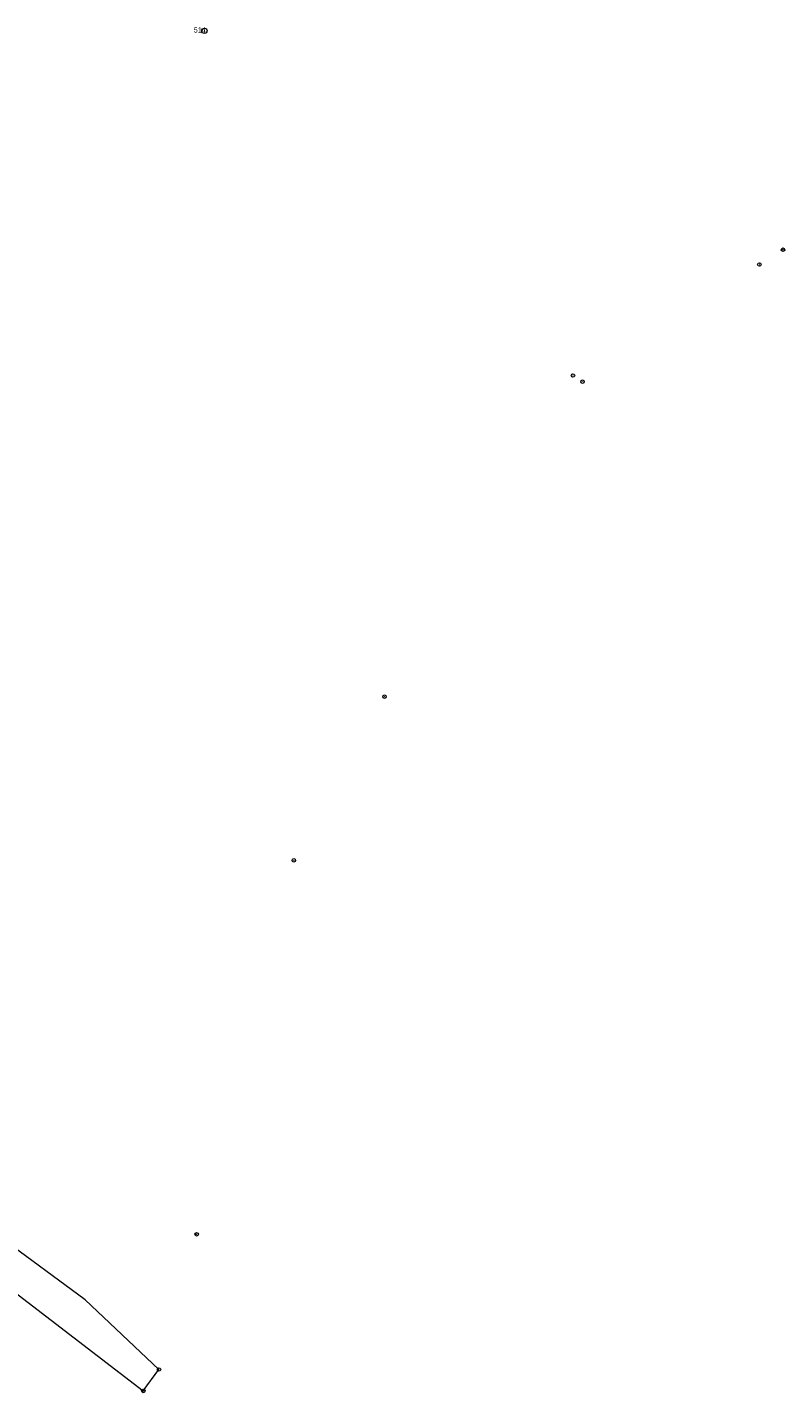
# Model space of a CAD drawing. Header units: metres. Extents: x -608979 to -607440, y -1002358 to -1001032.
# Tile 10 of 11: x -607656 to -607440, y -1001829 to -1001440. Entities that reach past the tile are written whole.
import ezdxf
from ezdxf.enums import TextEntityAlignment as Align

# ---------------------------------------------------------------- set-up
doc = ezdxf.new("R2010")
doc.units = ezdxf.units.M
doc.layers.add('Hranice parcel', color=7, linetype='Continuous')
doc.layers.add('Značky bodu BP', color=7, linetype='Continuous')
doc.styles.add('dgn001', font='dgn001.shx')

# ---------------------------------------------------------------- blocks, each defined once
blk = doc.blocks.new('1.0113')
at = {"layer": 'Značky bodu BP', "color": 3, "linetype": 'Continuous', "lineweight": 13}
for radius in [0.75, 0.03]:
    blk.add_circle((0, 0), radius, dxfattribs=at)
blk = doc.blocks.new('1.05')
at = {"layer": 'Značky bodu BP', "color": 3, "linetype": 'Continuous', "lineweight": 13}
for radius in [0.5, 0.0303]:
    blk.add_circle((0, 0), radius, dxfattribs=at)
blk = doc.blocks.new('1.051')
at = {"layer": 'Značky bodu BP', "color": 3, "linetype": 'Continuous', "lineweight": 13}
for radius in [0.5, 0.0303]:
    blk.add_circle((0, 0), radius, dxfattribs=at)
blk = doc.blocks.new('1.052')
at = {"layer": 'Značky bodu BP', "color": 3, "linetype": 'Continuous', "lineweight": 13}
for radius in [0.5, 0.0303]:
    blk.add_circle((0, 0), radius, dxfattribs=at)
blk = doc.blocks.new('1.053')
at = {"layer": 'Značky bodu BP', "color": 3, "linetype": 'Continuous', "lineweight": 13}
for radius in [0.5, 0.0303]:
    blk.add_circle((0, 0), radius, dxfattribs=at)
blk = doc.blocks.new('1.056')
at = {"layer": 'Značky bodu BP', "color": 3, "linetype": 'Continuous', "lineweight": 13}
for radius in [0.5, 0.0303]:
    blk.add_circle((0, 0), radius, dxfattribs=at)
blk = doc.blocks.new('1.057')
at = {"layer": 'Značky bodu BP', "color": 3, "linetype": 'Continuous', "lineweight": 13}
for radius in [0.5, 0.0303]:
    blk.add_circle((0, 0), radius, dxfattribs=at)
blk = doc.blocks.new('1.0511')
at = {"layer": 'Značky bodu BP', "color": 3, "linetype": 'Continuous', "lineweight": 13}
for radius in [0.5, 0.0303]:
    blk.add_circle((0, 0), radius, dxfattribs=at)
blk = doc.blocks.new('1.0513')
at = {"layer": 'Značky bodu BP', "color": 3, "linetype": 'Continuous', "lineweight": 13}
for radius in [0.5, 0.0303]:
    blk.add_circle((0, 0), radius, dxfattribs=at)
blk = doc.blocks.new('1.0514')
at = {"layer": 'Značky bodu BP', "color": 3, "linetype": 'Continuous', "lineweight": 13}
for radius in [0.5, 0.0303]:
    blk.add_circle((0, 0), radius, dxfattribs=at)

msp = doc.modelspace()

# ---------------------------------------------------------------- linework, layer by layer
at = {"layer": 'Hranice parcel', "color": 3, "linetype": 'Continuous', "lineweight": 13}
msp.add_line((-607618.16, -1001822.46), (-607639.24, -1001802.56), dxfattribs=at)
at = {"layer": 'Hranice parcel', "color": 3, "linetype": 'Continuous', "lineweight": 13, "flags": 128}
msp.add_lwpolyline([(-607639.24, -1001802.56), (-607663.43, -1001784.7), (-607700.31, -1001757.26), (-607722.73, -1001737.01), (-607734.17, -1001721.88), (-607748.38, -1001657.47)], dxfattribs=at)
at = {"layer": 'Hranice parcel', "color": 1, "linetype": 'Continuous', "lineweight": 13, "flags": 128}
msp.add_lwpolyline([(-607728.79, -1001736.52), (-607715.59, -1001751.39), (-607692.81, -1001773.01), (-607679.18, -1001784.66), (-607675.25, -1001788.21), (-607622.64, -1001828.59), (-607618.16, -1001822.46)], dxfattribs=at)

# ---------------------------------------------------------------- block references
at = {"color": 7, "linetype": 'Continuous', "lineweight": 0}
for name, p in [('1.0113', (-607605.21, -1001440.65)), ('1.053', (-607440.16, -1001503.09)), ('1.0511', (-607446.89, -1001507.32)), ('1.056', (-607500.06, -1001538.95)), ('1.052', (-607497.35, -1001540.74)), ('1.0514', (-607553.81, -1001630.58)), ('1.051', (-607579.71, -1001677.25)), ('1.057', (-607607.43, -1001783.9)), ('1.0513', (-607618.16, -1001822.46)), ('1.05', (-607622.64, -1001828.59))]:
    msp.add_blockref(name, p, dxfattribs=at)

# ---------------------------------------------------------------- texts
at = {"layer": 'Značky bodu BP', "color": 3, "linetype": 'Continuous', "lineweight": 0, "style": 'dgn001'}
msp.add_text('514', height=1.499994, dxfattribs=at).set_placement((-607604.813018, -1001441.15), align=Align.RIGHT)

doc.saveas('drawing.dxf')
